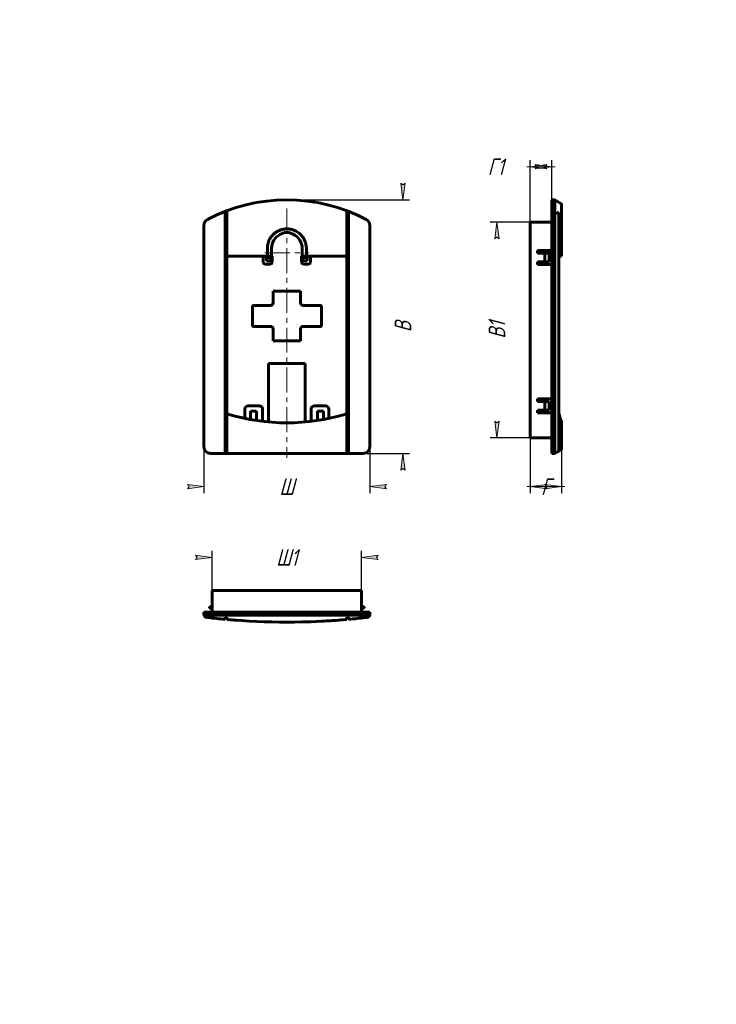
# Model space of a CAD drawing. Header units: millimetres. Extents: x 0 to 210, y 0 to 297.
import ezdxf

# ---------------------------------------------------------------- set-up
doc = ezdxf.new("R2010")
doc.units = ezdxf.units.MM
for name, pattern in [('K5LT_AXLED', [12, 7.5, -1.5, 1.5, -1.5]), ('K5LT_BASIC', [0]), ('K5LT_THIN', [0])]:
    doc.linetypes.add(name, pattern=pattern)
doc.layers.add('Системный слой', color=7, linetype='Continuous')
doc.styles.add('KDIMTEXTSTYLE', font='GOST_AU.SHX', dxfattribs={"width": 0.96, "oblique": 15, "height": 5})
doc.dimstyles.new('KDIMSTYLE (0.50)', dxfattribs={"dimtxt": 5, "dimasz": 1, "dimexe": 2, "dimexo": 0, "dimgap": 1, "dimtad": 1, "dimlfac": 2, "dimtxsty": 'KDIMTEXTSTYLE', "dimsah": 1, "dimcen": 0, "dimdle": 1, "dimadec": 0, "dimazin": 0, "dimtfac": 0.667, "dimtmove": 0, "dimatfit": 3, "dimfxl": 1, "dimtvp": 1, "dimtolj": 1, "dimtzin": 0, "dimarcsym": 0})

# ---------------------------------------------------------------- blocks, each defined once
blk = doc.blocks.new('KDIMARROW_01')
at = {"layer": 'Системный слой'}
blk.add_hatch(color=0, dxfattribs=at).paths.add_polyline_path([(-5, -0.6582624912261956), (0, 0), (-5, 0.658262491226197), (-4.5, 5.51091059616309e-16)])
at = {"layer": 'Системный слой', "color": 0, "linetype": 'K5LT_THIN', "lineweight": 18}
for p, q in [((-4.5, 5.51091059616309e-16), (-5, 0.658262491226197)), ((-5, 0.658262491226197), (0, 0)), ((0, 0), (-5, -0.6582624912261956)), ((-5, -0.6582624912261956), (-4.5, 5.51091059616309e-16)), ((0, 0), (-1, 0))]:
    blk.add_line(p, q, dxfattribs=at)
blk = doc.blocks.new('U0')
at = {"layer": 'Системный слой', "color": 150, "linetype": 'K5LT_BASIC', "lineweight": 60, "true_color": 0x0080ff}
for p, q in [((163.3138543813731, 230.9234933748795), (163.350380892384, 232.8452030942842)), ((163.3491468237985, 232.7929371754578), (163.3168481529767, 231.1261188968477)), ((163.3720442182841, 233.684465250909), (163.3491468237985, 232.7929371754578)), ((163.350380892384, 232.8452030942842), (163.3739734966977, 233.7532406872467)), ((163.37627399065, 233.8341633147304), (163.3720442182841, 233.684465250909)), ((163.3739734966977, 233.7532406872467), (163.3779969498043, 233.8940711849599)), ((163.2931267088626, 228.0190711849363), (163.3138543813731, 230.9234933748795)), ((163.3168481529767, 231.1261188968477), (163.2940664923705, 228.6374964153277)), ((163.2940664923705, 228.6374964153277), (163.2931267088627, 228.0190711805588))]:
    blk.add_line(p, q, dxfattribs=at)
blk = doc.blocks.new('KDIMARROW_02')
at = {"layer": 'Системный слой'}
blk.add_hatch(color=0, dxfattribs=at).paths.add_polyline_path([(4.5, -5.51091059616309e-16), (5, 0.6582624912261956), (0, 0), (5, -0.658262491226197)])
at = {"layer": 'Системный слой', "color": 0, "linetype": 'K5LT_THIN', "lineweight": 18}
for p, q in [((0, 0), (-1, 0)), ((5, 0.6582624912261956), (0, 0)), ((0, 0), (5, -0.658262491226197)), ((0, 0), (7, -8.572527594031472e-16)), ((4.5, -5.51091059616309e-16), (5, 0.6582624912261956)), ((5, -0.658262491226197), (4.5, -5.51091059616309e-16))]:
    blk.add_line(p, q, dxfattribs=at)
blk = doc.blocks.new('U1')
at = {"layer": 'Системный слой', "color": 150, "linetype": 'K5LT_BASIC', "lineweight": 60, "true_color": 0x0080ff}
for start, end in [(264.9936383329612, 265.7127601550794), (271.6554213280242, 275.0063616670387), (268.2554770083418, 268.344578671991)]:
    blk.add_arc((80.5398947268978, 318.630862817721), 203.3498306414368, start, end, dxfattribs=at)

msp = doc.modelspace()

# ---------------------------------------------------------------- linework, layer by layer
at = {"layer": 'Системный слой', "color": 150, "linetype": 'K5LT_BASIC', "lineweight": 60, "true_color": 0x0080ff}
for p, q in [((160.3779969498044, 242.6440711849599), (160.3779969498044, 236.7229397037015)), ((160.3779969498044, 242.6440711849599), (161.2779969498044, 242.6440711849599)), ((161.2779969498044, 242.6440711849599), (163.1279969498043, 241.5759731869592)), ((161.2779969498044, 242.6440711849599), (161.2779969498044, 236.7229397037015)), ((163.3779969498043, 241.142960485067), (163.3779969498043, 233.8940711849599)), ((61.93989472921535, 238.5291484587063), (61.93989472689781, 238.7834803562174)), ((61.93989472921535, 238.5291484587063), (61.93989472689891, 238.0880296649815)), ((61.93989472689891, 238.0880296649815), (61.93989472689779, 167.1542361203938)), ((62.43989472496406, 238.6954922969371), (62.4398947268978, 238.9763832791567)), ((62.43989472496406, 238.6954922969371), (62.43989472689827, 238.2548747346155)), ((62.43989472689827, 238.2548747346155), (62.4398947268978, 225.1440711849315)), ((98.63989472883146, 238.6954923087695), (98.63989472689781, 238.9763832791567)), ((98.63989472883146, 238.6954923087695), (98.63989472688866, 238.2548747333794)), ((98.63989472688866, 238.2548747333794), (98.63989472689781, 225.1440711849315)), ((99.13989472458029, 238.5291485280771), (99.13989472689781, 238.7834803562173)), ((99.13989472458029, 238.5291485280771), (99.13989472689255, 238.0880296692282)), ((99.13989472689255, 238.0880296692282), (99.13989472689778, 167.1542361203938)), ((161.8779969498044, 238.9763832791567), (161.8779969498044, 238.7834803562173)), ((162.3326489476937, 238.6954922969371), (161.8779969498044, 238.9763832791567)), ((162.288000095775, 238.5291485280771), (161.8779969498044, 238.7834803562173)), ((162.525557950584, 238.0880296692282), (162.5255579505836, 167.1542361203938)), ((162.5708621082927, 238.2548747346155), (162.5708621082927, 225.1440711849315)), ((55.53989472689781, 234.9536619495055), (55.53989472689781, 168.1440711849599)), ((105.5398947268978, 168.1440711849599), (105.5398947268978, 234.9536619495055)), ((160.3779969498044, 235.8940711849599), (153.8779969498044, 235.8940711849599)), ((153.8779969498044, 233.3940711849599), (153.8779969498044, 235.8940711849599)), ((160.3779969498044, 236.7229397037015), (160.3779969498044, 234.9536619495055)), ((160.3779969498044, 234.9536619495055), (160.3779969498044, 168.1440711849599)), ((161.2779969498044, 236.7229397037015), (161.2779969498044, 234.9536619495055)), ((161.2779969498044, 234.9536619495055), (161.2779969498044, 168.1440711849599)), ((153.8779969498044, 173.3940711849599), (153.8779969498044, 233.3940711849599)), ((74.66541642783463, 228.0190711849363), (74.66541642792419, 225.644071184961)), ((75.91489472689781, 228.0190711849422), (75.91489472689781, 225.6440711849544)), ((85.16489472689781, 228.0190711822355), (85.16489472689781, 225.6440711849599)), ((86.414373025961, 228.0190711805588), (86.41437302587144, 225.6440711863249)), ((160.3779969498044, 227.3940711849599), (156.0779969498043, 227.3940711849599)), ((156.0779969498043, 227.3940711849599), (156.0779969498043, 226.5940711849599)), ((158.3279969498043, 226.5940711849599), (156.0779969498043, 226.5940711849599)), ((158.870859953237, 226.5940711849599), (158.3279969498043, 226.5940711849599)), ((158.3279969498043, 226.5940711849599), (158.3279969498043, 223.9440711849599)), ((159.0351339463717, 226.5940711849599), (158.870859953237, 226.5940711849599)), ((159.5779969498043, 226.5940711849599), (159.0351339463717, 226.5940711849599)), ((159.5779969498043, 226.5940711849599), (159.5779969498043, 223.9440711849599)), ((160.3779969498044, 226.5440711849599), (159.5779969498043, 226.5440711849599)), ((163.2931267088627, 228.0190711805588), (163.2931267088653, 225.6440711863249)), ((62.4398947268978, 225.1440711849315), (62.4398947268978, 178.5133484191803)), ((62.93989472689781, 225.6440711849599), (74.66541642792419, 225.644071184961)), ((73.43989472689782, 225.6440711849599), (73.43989472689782, 223.7940711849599)), ((73.93989472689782, 223.2940711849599), (75.58989472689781, 223.2940711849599)), ((74.41489472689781, 225.6440711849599), (74.41489472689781, 225.2940711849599)), ((74.41489472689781, 225.2940711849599), (75.91489472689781, 225.2940711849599)), ((74.41489472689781, 224.2940711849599), (74.41489472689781, 225.2940711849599)), ((74.41489472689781, 224.2940711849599), (75.91489472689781, 224.2940711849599)), ((75.91489472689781, 225.6440711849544), (74.66541642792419, 225.644071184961)), ((76.08989472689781, 225.6440711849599), (75.91489472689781, 225.6440711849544)), ((75.91489472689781, 225.2940711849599), (75.91489472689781, 225.6440711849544)), ((75.91489472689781, 225.2940711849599), (75.91489472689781, 224.2940711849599)), ((76.08989472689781, 223.7940711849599), (76.08989472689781, 225.6440711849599)), ((85.16489472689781, 225.6440711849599), (84.98989472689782, 225.6440711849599)), ((84.98989472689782, 225.6440711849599), (84.98989472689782, 223.7940711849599)), ((86.41437302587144, 225.6440711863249), (85.16489472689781, 225.6440711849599)), ((85.16489472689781, 225.6440711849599), (85.16489472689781, 225.2940711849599)), ((85.16489472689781, 225.2940711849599), (86.66489472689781, 225.2940711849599)), ((85.16489472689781, 224.2940711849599), (85.16489472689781, 225.2940711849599)), ((85.16489472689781, 224.2940711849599), (86.66489472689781, 224.2940711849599)), ((85.48989472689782, 223.2940711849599), (87.13989472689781, 223.2940711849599)), ((86.41437302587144, 225.6440711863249), (98.13989472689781, 225.6440711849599)), ((86.66489472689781, 225.2940711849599), (86.66489472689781, 225.6440711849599)), ((86.66489472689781, 225.2940711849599), (86.66489472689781, 224.2940711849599)), ((87.63989472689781, 223.7940711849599), (87.63989472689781, 225.6440711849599)), ((98.6398947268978, 178.5133484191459), (98.63989472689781, 225.1440711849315)), ((156.0779969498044, 223.9440711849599), (156.0779969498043, 223.1440711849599)), ((158.3279969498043, 223.9440711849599), (156.0779969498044, 223.9440711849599)), ((156.0779969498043, 223.1440711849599), (160.3779969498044, 223.1440711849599)), ((158.870859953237, 223.9440711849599), (158.3279969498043, 223.9440711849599)), ((159.0351339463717, 223.9440711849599), (158.870859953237, 223.9440711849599)), ((159.5779969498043, 223.9440711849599), (159.0351339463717, 223.9440711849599)), ((162.5255579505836, 225.1440711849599), (162.5708621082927, 225.1440711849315)), ((162.6149220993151, 225.6440711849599), (163.2931267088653, 225.6440711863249)), ((76.38989472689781, 215.1440711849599), (76.38989472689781, 211.5440711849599)), ((84.68989472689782, 215.1440711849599), (76.38989472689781, 215.1440711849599)), ((84.68989472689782, 211.5440711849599), (84.68989472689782, 215.1440711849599)), ((70.13989472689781, 210.7940711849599), (70.13989472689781, 204.4940711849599)), ((75.63989472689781, 210.7940711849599), (70.13989472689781, 210.7940711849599)), ((90.93989472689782, 210.7940711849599), (85.43989472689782, 210.7940711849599)), ((90.9398947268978, 204.4940711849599), (90.93989472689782, 210.7940711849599)), ((70.13989472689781, 204.4940711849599), (75.63989472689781, 204.4940711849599)), ((76.38989472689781, 203.7440711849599), (76.38989472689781, 200.1440711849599)), ((84.6898947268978, 200.1440711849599), (84.6898947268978, 203.7440711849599)), ((85.43989472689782, 204.4940711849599), (90.9398947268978, 204.4940711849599)), ((76.38989472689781, 200.1440711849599), (84.6898947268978, 200.1440711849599)), ((86.03989472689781, 193.2440711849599), (75.03989472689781, 193.2440711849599)), ((75.03989472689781, 193.2440711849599), (75.03989472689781, 175.6427717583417)), ((86.03989472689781, 175.6427717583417), (86.03989472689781, 193.2440711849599)), ((156.0779969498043, 182.6440711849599), (156.0779969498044, 181.8440711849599)), ((160.3779969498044, 182.6440711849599), (156.0779969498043, 182.6440711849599)), ((158.3279969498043, 181.8440711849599), (156.0779969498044, 181.8440711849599)), ((158.870859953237, 181.8440711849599), (158.3279969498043, 181.8440711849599)), ((158.3279969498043, 181.8440711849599), (158.3279969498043, 179.1940711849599)), ((159.0351339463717, 181.8440711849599), (158.870859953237, 181.8440711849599)), ((159.5779969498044, 181.8440711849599), (159.0351339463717, 181.8440711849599)), ((159.5779969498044, 181.8440711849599), (159.5779969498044, 179.1940711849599)), ((62.4398947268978, 178.5133484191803), (62.43989472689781, 167.1803281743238)), ((67.88989472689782, 179.4940711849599), (67.8898947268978, 176.7214692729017)), ((72.23989472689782, 180.4940711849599), (68.88989472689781, 180.4940711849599)), ((69.53989472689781, 177.8405177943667), (69.53989472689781, 178.9440711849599)), ((71.33989472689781, 178.9440711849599), (69.53989472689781, 178.9440711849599)), ((71.33989472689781, 178.9440711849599), (71.33989472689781, 177.8405177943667)), ((73.23989472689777, 175.8328811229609), (73.23989472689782, 179.4940711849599)), ((87.83989472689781, 179.4940711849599), (87.83989472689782, 175.8328811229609)), ((92.18989472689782, 180.4940711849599), (88.83989472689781, 180.4940711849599)), ((91.53989472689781, 178.9440711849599), (89.73989472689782, 178.9440711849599)), ((89.7398947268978, 177.8405177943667), (89.73989472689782, 178.9440711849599)), ((91.53989472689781, 178.9440711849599), (91.53989472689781, 177.8405177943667)), ((93.1898947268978, 176.7214692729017), (93.18989472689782, 179.4940711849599)), ((98.6398947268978, 178.5133484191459), (98.63989472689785, 167.1803281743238)), ((156.0779969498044, 179.1940711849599), (156.0779969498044, 178.3940711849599)), ((158.3279969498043, 179.1940711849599), (156.0779969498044, 179.1940711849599)), ((156.0779969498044, 178.3940711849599), (160.3779969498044, 178.3940711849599)), ((158.870859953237, 179.1940711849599), (158.3279969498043, 179.1940711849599)), ((159.0351339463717, 179.1940711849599), (158.870859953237, 179.1940711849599)), ((159.5779969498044, 179.1940711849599), (159.0351339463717, 179.1940711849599)), ((162.5255579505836, 178.5133484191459), (162.5708621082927, 178.5133484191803)), ((162.5708621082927, 178.5133484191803), (162.5708621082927, 167.1803281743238)), ((69.53989472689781, 177.4869644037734), (69.53989472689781, 177.8405177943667)), ((69.53989472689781, 177.4869644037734), (69.53989472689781, 176.3950646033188)), ((71.33989472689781, 177.8405177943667), (71.33989472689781, 177.4869644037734)), ((71.33989472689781, 176.092522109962), (71.33989472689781, 177.4869644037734)), ((89.7398947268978, 177.4869644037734), (89.7398947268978, 177.8405177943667)), ((89.7398947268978, 177.4869644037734), (89.73989472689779, 176.092522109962)), ((91.53989472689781, 177.8405177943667), (91.53989472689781, 177.4869644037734)), ((91.5398947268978, 176.3950646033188), (91.53989472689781, 177.4869644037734)), ((163.3779969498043, 175.3940711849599), (163.3779969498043, 167.6451818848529)), ((153.8779969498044, 170.8940711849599), (153.8779969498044, 173.3940711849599)), ((160.3779969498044, 170.8940711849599), (153.8779969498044, 170.8940711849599)), ((61.9398947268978, 166.7187950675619), (61.93989472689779, 167.1542361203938)), ((61.9398947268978, 166.7187950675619), (61.93989472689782, 166.4904813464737)), ((62.4398947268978, 166.4904813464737), (61.93989472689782, 166.4904813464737)), ((62.43989472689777, 166.7450164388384), (62.43989472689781, 167.1803281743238)), ((62.4398947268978, 166.4904813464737), (62.43989472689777, 166.7450164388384)), ((98.6398947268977, 166.7450164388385), (98.63989472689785, 167.1803281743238)), ((98.6398947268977, 166.7450164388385), (98.63989472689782, 166.4904813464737)), ((99.13989472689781, 166.4904813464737), (98.63989472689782, 166.4904813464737)), ((99.13989472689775, 166.7187950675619), (99.13989472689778, 167.1542361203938)), ((99.13989472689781, 166.4904813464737), (99.13989472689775, 166.7187950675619)), ((160.3779969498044, 168.1440711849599), (160.3779969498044, 166.1440711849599)), ((161.2779969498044, 168.1440711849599), (161.2779969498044, 166.1440711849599)), ((161.2779969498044, 166.1440711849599), (161.8198587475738, 166.4569152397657)), ((161.8198587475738, 166.4569152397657), (162.2734479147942, 166.7187950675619)), ((162.2734479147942, 166.7187950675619), (162.3188646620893, 166.7450164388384)), ((162.3188646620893, 166.7450164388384), (163.1279969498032, 167.2121691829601)), ((57.53989472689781, 166.1440711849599), (103.5398947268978, 166.1440711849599)), ((160.3779969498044, 166.1440711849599), (161.2779969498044, 166.1440711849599)), ((58.03989472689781, 124.7810321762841), (60.53989472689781, 124.7810321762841)), ((58.03989472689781, 118.2810321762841), (58.03989472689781, 124.7810321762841)), ((60.53989472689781, 124.7810321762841), (100.5398947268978, 124.7810321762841)), ((100.5398947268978, 124.7810321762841), (103.0398947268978, 124.7810321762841)), ((103.0398947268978, 118.2810321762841), (103.0398947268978, 124.7810321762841)), ((57.25817200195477, 119.7881691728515), (58.03989472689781, 120.3310321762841)), ((58.03989472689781, 119.0810321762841), (57.25817200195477, 119.6238951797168)), ((103.0398947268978, 120.3310321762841), (103.8216174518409, 119.7881691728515)), ((103.8216174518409, 119.6238951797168), (103.0398947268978, 119.0810321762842)), ((56.60734112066, 118.2810321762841), (55.53989472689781, 118.2810321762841)), ((55.53989472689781, 118.2810321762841), (55.53989472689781, 117.3810321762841)), ((56.60734112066, 117.3810321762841), (55.53989472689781, 117.3810321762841)), ((55.53989472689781, 117.3810321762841), (55.76146417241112, 116.9972626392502)), ((104.4724483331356, 118.2810321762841), (56.60734112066, 118.2810321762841)), ((104.4724483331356, 117.3810321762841), (56.60734112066, 117.3810321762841)), ((61.93989472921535, 116.3710289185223), (61.93989472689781, 116.7810321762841)), ((62.4398947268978, 116.7810321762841), (61.93989472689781, 116.7810321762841)), ((61.93989472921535, 116.3710289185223), (61.93989472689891, 116.1334711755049)), ((62.43989472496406, 116.3263801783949), (62.4398947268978, 116.7810321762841)), ((62.43989472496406, 116.3263801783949), (62.43989472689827, 116.0881670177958)), ((99.13989472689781, 116.7810321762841), (98.63989472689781, 116.7810321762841)), ((98.63989472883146, 116.3263801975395), (98.63989472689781, 116.7810321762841)), ((98.63989472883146, 116.3263801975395), (98.63989472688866, 116.088167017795)), ((99.13989472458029, 116.3710290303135), (99.13989472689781, 116.7810321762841)), ((99.13989472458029, 116.3710290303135), (99.13989472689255, 116.1334711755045)), ((105.5398947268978, 118.2810321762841), (104.4724483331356, 118.2810321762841)), ((105.5398947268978, 117.3810321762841), (104.4724483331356, 117.3810321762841)), ((105.5398947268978, 117.3810321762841), (105.3183252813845, 116.9972626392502)), ((105.5398947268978, 118.2810321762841), (105.5398947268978, 117.3810321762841))]:
    msp.add_line(p, q, dxfattribs=at)
at = {"layer": 'Системный слой', "color": 30, "linetype": 'K5LT_AXLED', "lineweight": 18, "true_color": 0xff8000}
for p, q in [((80.5398947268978, 240.0880296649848), (80.5398947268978, 164.8871876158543)), ((73.91489472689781, 226.6440711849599), (87.16489472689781, 226.6440711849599))]:
    msp.add_line(p, q, dxfattribs=at)
at = {"layer": 'Системный слой', "color": 150, "linetype": 'K5LT_BASIC', "lineweight": 60, "true_color": 0x0080ff}
for centre, radius, start, end in [((80.53989472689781, 191.3171481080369), 51.32692307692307, 62.20711410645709, 117.7928858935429), ((162.8779969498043, 241.1429604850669), 0.5, 0, 59.99999999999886), ((80.53989472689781, 191.3171481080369), 50.9805129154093, 110.7957500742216, 111.3980618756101), ((80.53989472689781, 191.3171481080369), 50.9805129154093, 68.60193812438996, 69.20424992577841), ((57.53989472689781, 234.9536619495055), 2, 117.7928858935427, 180), ((103.5398947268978, 234.9536619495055), 2, 0, 62.20711410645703), ((80.53989472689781, 228.0190711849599), 4.625000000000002, 115.3360376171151, 179.9999999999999), ((80.53989472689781, 228.0190711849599), 4.625000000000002, 0, 64.66396154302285), ((62.9398947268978, 225.1440711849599), 0.5, 90, 180), ((73.93989472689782, 223.7940711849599), 0.5, 180, 270), ((75.58989472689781, 223.7940711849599), 0.5, 270, 0), ((85.48989472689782, 223.7940711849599), 0.5, 180, 270), ((87.13989472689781, 223.7940711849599), 0.5, 270, 0), ((98.13989472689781, 225.1440711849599), 0.5, 0, 90), ((75.63989472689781, 211.5440711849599), 0.75, 270, 0), ((85.43989472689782, 211.5440711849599), 0.75, 180, 270), ((75.63989472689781, 203.7440711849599), 0.75, 0, 90), ((85.4398947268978, 203.7440711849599), 0.75, 90, 180), ((62.93989472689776, 178.5133484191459), 0.5, 180, 253.070446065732), ((68.88989472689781, 179.4940711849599), 1, 90, 179.9999999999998), ((72.23989472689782, 179.4940711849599), 1, 0, 90), ((88.83989472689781, 179.4940711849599), 1, 90, 180.0000000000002), ((92.18989472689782, 179.4940711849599), 1, 0, 90), ((98.13989472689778, 178.5133484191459), 0.5, 286.9295539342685, 0), ((80.53989472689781, 236.3345257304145), 60.94045454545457, 253.0704460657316, 286.9295539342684), ((57.53989472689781, 168.1440711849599), 2, 180, 270), ((103.5398947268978, 168.1440711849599), 2, 270, 0), ((162.8779939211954, 167.6451836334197), 0.5, 300.0002003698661, 359.9997996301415), ((57.3152115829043, 119.7060321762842), 0.09999999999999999, 124.7778313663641, 235.2221686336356), ((103.7645778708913, 119.7060321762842), 0.09999999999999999, 304.7778313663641, 55.22216863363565), ((56.19447687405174, 117.247262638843), 0.5000000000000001, 209.9999999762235, 263.1069192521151), ((56.19447687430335, 117.2472626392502), 0.5, 210.0000000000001, 263.1069192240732), ((80.5398947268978, 318.630862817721), 203.3498306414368, 263.106919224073, 263.3179371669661), ((80.5398947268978, 318.630862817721), 203.3498306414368, 263.3179371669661, 264.7519349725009), ((80.5398947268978, 318.630862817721), 203.3498306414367, 264.8933919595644, 275.1066080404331), ((80.5398947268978, 318.630862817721), 203.3498306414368, 275.0063616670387, 275.1066080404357), ((80.5398947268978, 318.630862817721), 203.3498306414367, 275.2480650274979, 276.6820628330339), ((80.5398947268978, 318.630862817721), 203.3498306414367, 276.6820628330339, 276.893080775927), ((104.8853125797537, 117.247262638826), 0.5000000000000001, 276.8930807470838, 330.0000000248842), ((104.8853125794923, 117.2472626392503), 0.5, 276.8930807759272, 330.0000000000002)]:
    msp.add_arc(centre, radius, start, end, dxfattribs=at)
for points, knots in [([(162.2880002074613, 238.5291484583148), (162.2961925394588, 238.5240670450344), (162.3122892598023, 238.5133888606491), (162.3431960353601, 238.4900958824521), (162.3726184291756, 238.4634619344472), (162.4065501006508, 238.4265862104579), (162.4317520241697, 238.393502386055), (162.4536385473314, 238.3585702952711), (162.4736196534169, 238.3218195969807), (162.4881513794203, 238.288203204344), (162.5018352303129, 238.248726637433), (162.5103738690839, 238.2183740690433), (162.5219417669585, 238.1618256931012), (162.5255722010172, 238.1196978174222), (162.5255579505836, 238.0880296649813)], [0, 0, 0, 0, 0.4984630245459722, 0.9969260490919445, 1.993852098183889, 2.543848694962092, 3.58140058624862, 4.135917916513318, 4.670303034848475, 5.739073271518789, 6.022546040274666, 6.826154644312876, 7.36477518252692, 9, 9, 9, 9]), ([(162.3326489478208, 238.6954922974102), (162.3408729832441, 238.6904117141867), (162.3570331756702, 238.6797330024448), (162.3880657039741, 238.656429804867), (162.4176070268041, 238.6297757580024), (162.4516766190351, 238.5928586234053), (162.4769712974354, 238.5597395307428), (162.4989354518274, 238.5247602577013), (162.5189794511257, 238.4879638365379), (162.5335455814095, 238.454308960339), (162.547247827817, 238.4147956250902), (162.5557865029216, 238.3844332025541), (162.5672787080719, 238.3281300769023), (162.5708763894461, 238.2862700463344), (162.5708621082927, 238.2548747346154)], [0, 0, 0, 0, 0.4998863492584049, 0.9997726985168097, 1.999545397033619, 2.550709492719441, 3.590889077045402, 4.146144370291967, 4.681559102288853, 5.752388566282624, 6.035450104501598, 6.839723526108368, 7.378724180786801, 9, 9, 9, 9]), ([(74.66541642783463, 228.0190711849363), (74.6654153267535, 228.2609604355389), (74.69352468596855, 228.7155016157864), (74.80498996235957, 229.3366203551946), (74.95115480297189, 229.8512187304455), (75.10951443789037, 230.2733877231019), (75.2925988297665, 230.6742722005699), (75.51238916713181, 231.0718443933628), (75.7743581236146, 231.4662176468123), (76.03509010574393, 231.7979410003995), (76.2854906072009, 232.0762003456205), (76.52060272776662, 232.3089046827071), (76.7629868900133, 232.5237460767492), (77.01140226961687, 232.7206474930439), (77.26185249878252, 232.8983112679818), (77.51783309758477, 233.0607769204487), (77.79061343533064, 233.2149260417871), (78.12209621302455, 233.3789882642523), (78.53555863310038, 233.5494096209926), (79.01167703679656, 233.6998476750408), (79.47232965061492, 233.8019472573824), (79.85448235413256, 233.8570367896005), (80.16969054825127, 233.8849513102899), (80.4415714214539, 233.895266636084), (80.70733517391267, 233.8936591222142), (80.95742818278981, 233.881881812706), (81.22608412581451, 233.8560748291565), (81.5840111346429, 233.8057470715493), (82.07925062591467, 233.6999093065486), (82.7119296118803, 233.4942970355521), (83.36053484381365, 233.1906956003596), (83.96971778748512, 232.8062870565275), (84.50353529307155, 232.3743096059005), (84.9696142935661, 231.8976103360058), (85.3522331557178, 231.4071028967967), (85.64890636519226, 230.9355641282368), (85.87052679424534, 230.5030225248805), (86.03880704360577, 230.1003352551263), (86.16672366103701, 229.722880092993), (86.27030795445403, 229.3331254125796), (86.3499019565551, 228.9234952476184), (86.40219179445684, 228.4800572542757), (86.4143740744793, 228.1752776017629), (86.414373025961, 228.0190711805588)], [0, 0, 0, 0, 1.751901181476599, 3.301916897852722, 4.582522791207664, 5.606660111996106, 6.576214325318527, 7.749280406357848, 8.891468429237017, 9.966705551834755, 10.78442115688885, 11.56289818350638, 12.33834378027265, 13.0904724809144, 13.8224500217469, 14.52402721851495, 15.239980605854, 16.04962893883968, 17.13842058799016, 18.40433046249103, 19.57119558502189, 20.46368246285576, 21.12277031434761, 21.80054631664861, 22.37949381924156, 22.99434944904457, 23.56484763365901, 24.27899879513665, 25.54254438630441, 27.13194710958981, 28.96900007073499, 30.60340325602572, 32.23788742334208, 33.85774070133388, 35.36627566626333, 36.69454126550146, 37.86496249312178, 38.87480297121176, 39.83949362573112, 40.75903445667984, 41.78532187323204, 42.86564372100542, 44, 44, 44, 44]), ([(78.56073501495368, 232.1992089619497), (78.61807977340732, 232.2372152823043), (78.75940449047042, 232.3263264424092), (78.96451663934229, 232.4395647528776), (79.14109012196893, 232.5236853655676), (79.28120345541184, 232.5844523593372), (79.41556625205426, 232.6373381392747), (79.57238196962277, 232.6908827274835), (79.7183777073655, 232.7335812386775), (79.8551342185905, 232.7673757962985), (80.01980909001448, 232.801051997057), (80.18334703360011, 232.8249514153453), (80.32893932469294, 232.8373862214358), (80.44479135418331, 232.8434521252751), (80.59683210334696, 232.8456752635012), (80.76052934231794, 232.8379130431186), (80.95157499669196, 232.8178767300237), (81.15673479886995, 232.7844018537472), (81.33415481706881, 232.7411616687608), (81.50070977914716, 232.6926647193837), (81.63788375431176, 232.6472326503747), (81.78487305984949, 232.5900832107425), (81.92508058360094, 232.5298791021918), (82.05890882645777, 232.4667080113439), (82.2695646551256, 232.3562154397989), (82.41901558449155, 232.2655091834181), (82.5190545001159, 232.1992089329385)], [0, 0, 0, 0, 1.493450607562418, 3.561647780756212, 4.827452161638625, 5.430603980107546, 6.601870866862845, 7.672260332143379, 8.642216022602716, 9.493734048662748, 10.29167997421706, 11.68891906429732, 12.4006443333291, 12.8095527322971, 13.67243705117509, 14.98456194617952, 15.60347668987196, 16.99960160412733, 18.67113762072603, 18.97721221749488, 20.28572682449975, 21.46295290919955, 22.09728911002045, 23.34986482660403, 24.47561843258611, 27, 27, 27, 27]), ([(162.5708621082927, 225.1440711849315), (162.5708614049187, 225.1999383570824), (162.5721523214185, 225.2850193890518), (162.575874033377, 225.3777361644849), (162.5788567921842, 225.4313010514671), (162.5816927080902, 225.4723527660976), (162.5855055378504, 225.516876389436), (162.5903718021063, 225.5605136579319), (162.596350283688, 225.598865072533), (162.6019784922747, 225.6229783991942), (162.6081814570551, 225.6397655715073), (162.6122825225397, 225.6440758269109), (162.6149220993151, 225.6440711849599)], [0, 0, 0, 0, 2.769882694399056, 4.21800134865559, 5.022933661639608, 5.901123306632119, 6.795311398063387, 8.091858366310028, 9.37932055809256, 10.65754235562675, 11.48917316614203, 13, 13, 13, 13]), ([(162.5708621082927, 225.1440711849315), (162.5708617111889, 225.1730875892), (162.571215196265, 225.218324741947), (162.5726127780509, 225.2874095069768), (162.5746996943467, 225.351882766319), (162.5781514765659, 225.4220775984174), (162.5823043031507, 225.4813524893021), (162.5867793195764, 225.5291068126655), (162.5911808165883, 225.5656234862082), (162.5958123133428, 225.5950331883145), (162.6003506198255, 225.616395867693), (162.6054442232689, 225.6334165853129), (162.6102569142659, 225.6423712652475), (162.6136660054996, 225.6440714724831), (162.6149220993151, 225.6440711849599)], [0, 0, 0, 0, 1.658831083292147, 2.587472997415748, 4.046302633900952, 5.571248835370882, 7.161930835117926, 8.354496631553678, 9.546664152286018, 10.69608441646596, 11.80316189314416, 12.74945781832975, 14.16948332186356, 15, 15, 15, 15]), ([(162.5708621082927, 178.5133484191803), (162.570862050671, 178.456712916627), (162.5722538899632, 178.366150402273), (162.5767835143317, 178.2587410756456), (162.5817243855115, 178.1819404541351), (162.5880380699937, 178.1138348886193), (162.5951689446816, 178.0640928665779), (162.6002166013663, 178.0419791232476), (162.6022203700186, 178.0350166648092)], [0, 0, 0, 0, 2.393871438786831, 3.830729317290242, 5.000695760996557, 6.39338535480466, 7.986186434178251, 9, 9, 9, 9]), ([(162.5708621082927, 178.5133484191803), (162.5708620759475, 178.4612285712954), (162.5721441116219, 178.3704040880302), (162.5766715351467, 178.2594273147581), (162.5816018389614, 178.1843266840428), (162.5868972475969, 178.1261853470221), (162.593518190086, 178.0733945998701), (162.5989846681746, 178.0462596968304), (162.6022203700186, 178.0350166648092)], [0, 0, 0, 0, 2.205054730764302, 3.839950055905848, 5.128055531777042, 6.140879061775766, 7.362540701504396, 9, 9, 9, 9]), ([(162.6022203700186, 178.0350166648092), (162.6898666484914, 177.7304722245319), (162.857044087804, 177.1540642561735), (163.0487909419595, 176.5009818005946), (163.1929117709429, 176.0141622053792), (163.2946306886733, 175.6726309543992), (163.362094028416, 175.4470983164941), (163.385600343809, 175.3687113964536), (163.3637170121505, 175.44169215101), (163.2994801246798, 175.6563804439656), (163.195700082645, 176.0047504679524), (163.0484754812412, 176.5020205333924), (162.8553399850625, 177.1599147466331), (162.6887037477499, 177.734512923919), (162.6022203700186, 178.0350166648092)], [0, 0, 0, 0, 1.30967178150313, 2.706359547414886, 3.800271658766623, 4.958775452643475, 6.180118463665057, 7.499733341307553, 8.715146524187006, 9.977550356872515, 11.18172172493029, 12.30650447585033, 13.70859925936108, 15, 15, 15, 15]), ([(162.2734479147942, 166.7187950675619), (162.2822165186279, 166.7238553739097), (162.2994798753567, 166.7345282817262), (162.324463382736, 166.7521337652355), (162.3563267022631, 166.7776037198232), (162.3866651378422, 166.8067433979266), (162.4143408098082, 166.8388674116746), (162.4402866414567, 166.8732906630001), (162.4680063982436, 166.9183559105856), (162.4879328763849, 166.9623046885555), (162.5024923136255, 167.0028286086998), (162.5129773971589, 167.0393899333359), (162.5229395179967, 167.0931313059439), (162.5255684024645, 167.1316932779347), (162.5255579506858, 167.1542361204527)], [0, 0, 0, 0, 0.5200308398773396, 1.040061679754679, 1.563397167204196, 2.610068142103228, 3.191102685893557, 3.735348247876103, 4.817387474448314, 5.897474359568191, 6.202738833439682, 7.023522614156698, 7.844306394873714, 9, 9, 9, 9]), ([(162.3188646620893, 166.7450164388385), (162.3276333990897, 166.7500768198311), (162.3448968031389, 166.7607502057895), (162.3698796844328, 166.7783573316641), (162.4017411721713, 166.8038306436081), (162.4320763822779, 166.8329757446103), (162.4597467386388, 166.8651064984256), (162.4856797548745, 166.8995294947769), (162.5133799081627, 166.9445880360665), (162.5332972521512, 166.98854511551), (162.547849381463, 167.0290870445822), (162.5583269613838, 167.0656744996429), (162.5682559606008, 167.1193564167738), (162.5708723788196, 167.1578525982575), (162.5708621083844, 167.1803281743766)], [0, 0, 0, 0, 0.5202113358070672, 1.040422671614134, 1.563941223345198, 2.610978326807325, 3.192249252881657, 3.736699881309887, 4.818627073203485, 5.89870763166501, 6.205107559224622, 7.026238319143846, 7.847369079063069, 9, 9, 9, 9])]:
    msp.add_open_spline(points, degree=3, knots=knots, dxfattribs=at)

# ---------------------------------------------------------------- block references
at = {"layer": 'Системный слой'}
for name in ['U0', 'U1']:
    msp.add_blockref(name, (0, 0), dxfattribs=at)

# ---------------------------------------------------------------- dimensions: what is measured, and where the dimension line sits
at = {"layer": 'Системный слой', "color": 7}
for base, p1, p2, location, text, override in [((153.8779969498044, 252.6440711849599), (160.3779969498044, 242.6440711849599), (153.8779969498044, 233.3940711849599), (143.5206013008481, 252.6440711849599), '\\H5.0;\\W0.965;\\Q15;\\H5.0;\\W0.965;\\Q15;\\Q15;Г1', {"dimexo": 0, "dimblk1": 'KDIMARROW_02', "dimblk2": 'KDIMARROW_02', "dimse1": 0, "dimse2": 0, "dimclrt": 7, "dimtolj": 1}), ((153.8779969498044, 156.1440711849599), (163.3779969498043, 167.6451818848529), (153.8779969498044, 173.3940711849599), (158.6279969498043, 156.1440711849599), '\\H5.0;\\W0.965;\\Q15;\\H5.0;\\W0.965;\\Q15;\\Q15;Г', {"dimexo": 0, "dimblk1": 'KDIMARROW_02', "dimblk2": 'KDIMARROW_02', "dimse1": 0, "dimse2": 0, "dimclrt": 7, "dimtolj": 1}), ((55.53989472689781, 156.1440711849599), (105.5398947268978, 168.1440711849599), (55.53989472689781, 168.1440711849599), (80.53989472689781, 156.1440711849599), '\\H5.0;\\W0.965;\\Q15;\\H5.0;\\W0.965;\\Q15;\\Q15;Ш', {"dimexo": 0, "dimblk1": 'KDIMARROW_01', "dimblk2": 'KDIMARROW_01', "dimse1": 0, "dimse2": 0, "dimclrt": 7, "dimtolj": 1}), ((58.03989472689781, 134.7810321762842), (103.0398947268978, 122.5810321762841), (58.03989472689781, 124.7810321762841), (80.53989472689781, 134.7810321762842), '\\H5.0;\\W0.965;\\Q15;\\H5.0;\\W0.965;\\Q15;\\Q15;Ш1', {"dimexo": 0, "dimblk1": 'KDIMARROW_01', "dimblk2": 'KDIMARROW_01', "dimse1": 0, "dimse2": 0, "dimclrt": 7, "dimtolj": 1})]:
    msp.add_linear_dim(base=base, p1=p1, p2=p2, location=location, text=text, dimstyle='KDIMSTYLE (0.50)', override=override, dxfattribs=at).render()
for base, p1, p2, location, text in [((115.5398947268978, 166.1440711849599), (80.5398947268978, 242.6440711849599), (103.5398947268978, 166.1440711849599), (115.5398947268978, 204.3940711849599), '\\H5.0;\\W0.965;\\Q15;\\H5.0;\\W0.965;\\Q15;\\Q15;В'), ((143.8779969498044, 235.8940711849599), (153.8779969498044, 170.8940711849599), (153.8779969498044, 235.8940711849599), (143.8779969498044, 203.3940711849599), '\\H5.0;\\W0.965;\\Q15;\\H5.0;\\W0.965;\\Q15;\\Q15;В1')]:
    msp.add_linear_dim(base=base, p1=p1, p2=p2, angle=90, location=location, text=text, dimstyle='KDIMSTYLE (0.50)', override={"dimexo": 0, "dimblk1": 'KDIMARROW_01', "dimblk2": 'KDIMARROW_01', "dimse1": 0, "dimse2": 0, "dimclrt": 7, "dimtolj": 1}, dxfattribs=at).render()

doc.saveas('drawing.dxf')
